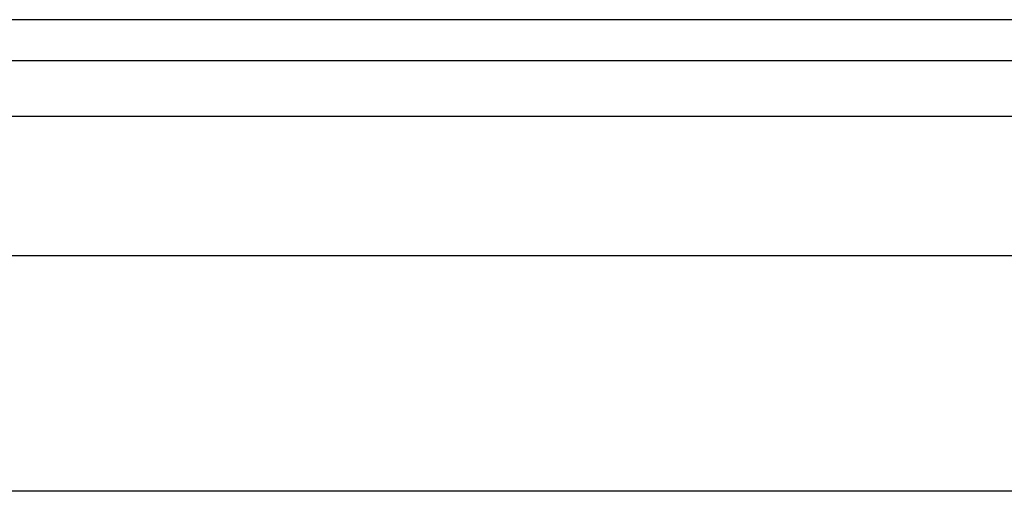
# Model space of a CAD drawing. Header units: inches. Extents: x 0 to 152, y -25 to 98.
# Tile 28 of 88: x 9.654 to 11.711, y 69.838 to 70.822. Entities that reach past the tile are written whole.
import ezdxf

# ---------------------------------------------------------------- set-up
doc = ezdxf.new("R2010")
doc.units = ezdxf.units.IN
doc.header["$LTSCALE"] = 9.095314
doc.header["$MEASUREMENT"] = 0
doc.layers.add('Visible Edges(ANSI)', color=7, linetype='Continuous', lineweight=25)
doc.layers.add('Visible Tangent Edges(ANSI)', color=7, linetype='Continuous', lineweight=25)

msp = doc.modelspace()

# ---------------------------------------------------------------- linework, layer by layer
at = {"layer": 'Visible Edges(ANSI)'}
for p, q in [((44.7822, 70.8223), (7.7991, 70.8223)), ((7.7991, 70.7374), (44.7822, 70.7374)), ((8.6934, 70.3304), (43.8623, 70.3304)), ((43.8623, 69.8384), (8.6934, 69.8384))]:
    msp.add_line(p, q, dxfattribs=at)
at = {"layer": 'Visible Tangent Edges(ANSI)'}
msp.add_line((7.7991, 70.6212), (44.7822, 70.6212), dxfattribs=at)

doc.saveas('drawing.dxf')
